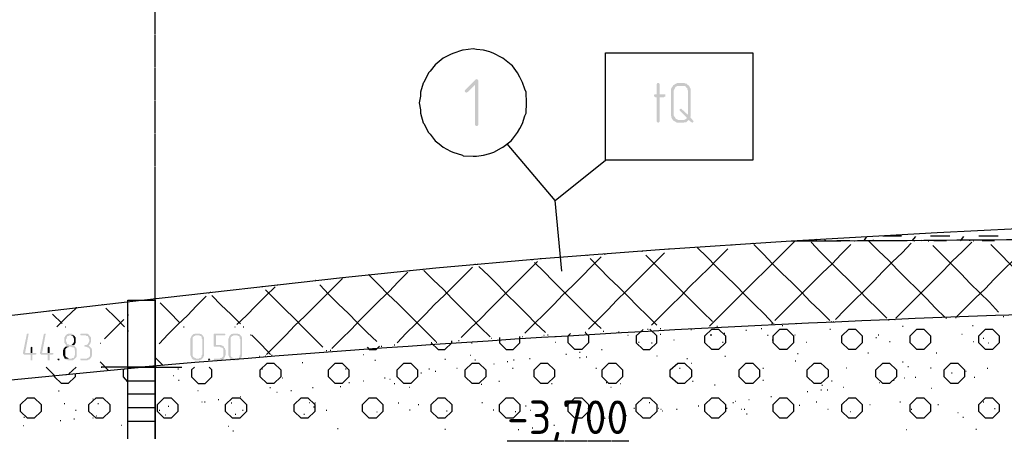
# Model space of a CAD drawing. Header units: millimetres. Extents: x -93479 to 1057970, y -66333 to 172656.
# Tile 80 of 145: x 167926 to 175268, y 50058 to 53126. Entities that reach past the tile are written whole.
import ezdxf

# ---------------------------------------------------------------- set-up
doc = ezdxf.new("R2010")
doc.units = ezdxf.units.MM
doc.linetypes.add('01 Штриховая _4 мм_', pattern=[6, 3.5, -2.5])
doc.layers.add('G-ANNO-DIMS-1', color=7, linetype='Continuous', lineweight=18)
doc.layers.add('PDF _Геометрия', color=7, linetype='Continuous')
doc.layers.add('PDF _Сплошная заливка', color=7, linetype='Continuous')
doc.styles.add('ISOCPEUR', font='GOST_Common.ttf', dxfattribs={"height": 450})

# ---------------------------------------------------------------- blocks, each defined once
blk = doc.blocks.new('геология2')
at = {"layer": 'PDF _Сплошная заливка', "transparency": 33554559}
for points in [[(29.3838, -9.4034), (29.3822, -9.4051), (29.3522, -9.4351), (29.3505, -9.4384), (29.3522, -9.4418), (29.3555, -9.4434), (29.3588, -9.4418), (29.3805, -9.4201), (29.3905, -9.4084), (29.3888, -9.4051)], [(29.3905, -9.4084), (29.3805, -9.4201), (29.3805, -9.5368), (29.3822, -9.5401), (29.3855, -9.5418), (29.3888, -9.5401), (29.3905, -9.5368)], [(29.9188, -9.4151), (29.9155, -9.4151), (29.9138, -9.4184), (29.9138, -9.4484), (29.9072, -9.4484), (29.9055, -9.4518), (29.9072, -9.4551), (29.9105, -9.4568), (29.9138, -9.4568), (29.9138, -9.5284), (29.9155, -9.5301), (29.9188, -9.5318), (29.9205, -9.5301), (29.9222, -9.5284), (29.9222, -9.4568), (29.9355, -9.4568), (29.9372, -9.4551), (29.9388, -9.4551), (29.9388, -9.4484), (29.9222, -9.4484), (29.9222, -9.4184), (29.9205, -9.4151)], [(29.9888, -9.4151), (29.9738, -9.4151), (29.9705, -9.4168), (29.9672, -9.4184), (29.9655, -9.4201), (29.9622, -9.4218), (29.9888, -9.4234), (29.9955, -9.4234), (29.9988, -9.4251), (30.0005, -9.4284), (30.0038, -9.4301), (30.0038, -9.4334), (30.0055, -9.4368), (30.0055, -9.5084), (30.0138, -9.5101), (30.0138, -9.4334), (30.0122, -9.4301), (30.0105, -9.4268), (30.0088, -9.4234), (30.0072, -9.4218), (30.0038, -9.4201), (30.0022, -9.4168), (29.9988, -9.4168), (29.9955, -9.4151), (29.9922, -9.4151)], [(29.9622, -9.4218), (29.9605, -9.4251), (29.9588, -9.4268), (29.9572, -9.4301), (29.9555, -9.4334), (29.9555, -9.5101), (29.9572, -9.5134), (29.9572, -9.5168), (29.9588, -9.5201), (29.9605, -9.5218), (29.9622, -9.5251), (29.9805, -9.5234), (29.9772, -9.5234), (29.9738, -9.5218), (29.9705, -9.5201), (29.9688, -9.5184), (29.9672, -9.5151), (29.9655, -9.5134), (29.9638, -9.5101), (29.9638, -9.4368), (29.9655, -9.4334), (29.9672, -9.4301), (29.9688, -9.4268), (29.9722, -9.4251), (29.9738, -9.4234), (29.9888, -9.4234)], [(29.9855, -9.4901), (29.9822, -9.4918), (29.9805, -9.4934), (29.9822, -9.4968), (30.0022, -9.5168), (30.0005, -9.5201), (29.9972, -9.5218), (29.9938, -9.5234), (30.0072, -9.5234), (30.0155, -9.5301), (30.0188, -9.5318), (30.0205, -9.5301), (30.0222, -9.5268), (30.0205, -9.5251), (30.0122, -9.5151), (30.0138, -9.5134), (30.0138, -9.5101), (30.0055, -9.5084), (29.9872, -9.4918)], [(29.9938, -9.5234), (29.9805, -9.5234), (29.9622, -9.5251), (29.9655, -9.5268), (29.9688, -9.5284), (29.9705, -9.5301), (29.9738, -9.5318), (29.9922, -9.5318), (29.9955, -9.5301), (30.0005, -9.5301), (30.0022, -9.5284), (30.0055, -9.5251), (30.0072, -9.5234)], [(28.0688, -10.1501), (28.0672, -10.1501), (28.0655, -10.1518), (28.0538, -10.2084), (28.0555, -10.2101), (28.0572, -10.2118), (28.0772, -10.2118), (28.0772, -10.2284), (28.0822, -10.2284), (28.0822, -10.2251), (28.0822, -10.2118), (28.0905, -10.2118), (28.0938, -10.2101), (28.0938, -10.2068), (28.0605, -10.2068), (28.0705, -10.1534), (28.0705, -10.1501)], [(28.1188, -10.1501), (28.1172, -10.1501), (28.1155, -10.1518), (28.1038, -10.2084), (28.1055, -10.2101), (28.1072, -10.2118), (28.1272, -10.2118), (28.1272, -10.2284), (28.1322, -10.2284), (28.1322, -10.2251), (28.1322, -10.2118), (28.1405, -10.2118), (28.1438, -10.2101), (28.1438, -10.2068), (28.1105, -10.2068), (28.1205, -10.1534), (28.1205, -10.1501)], [(28.1922, -10.1501), (28.1872, -10.1501), (28.1855, -10.1518), (28.1838, -10.1518), (28.1822, -10.1534), (28.1805, -10.1551), (28.1788, -10.1568), (28.1772, -10.1584), (28.1772, -10.1601), (28.1755, -10.1618), (28.1755, -10.1768), (28.1772, -10.1784), (28.1772, -10.1801), (28.1788, -10.1818), (28.1805, -10.1834), (28.1805, -10.1851), (28.1822, -10.1851), (28.1805, -10.1868), (28.1788, -10.1884), (28.1955, -10.1884), (28.1972, -10.1901), (28.2022, -10.1901), (28.2038, -10.1918), (28.2055, -10.1934), (28.2055, -10.1984), (28.2072, -10.2001), (28.2072, -10.2118), (28.2055, -10.2134), (28.2055, -10.2168), (28.2038, -10.2184), (28.2038, -10.2201), (28.2022, -10.2218), (28.1988, -10.2218), (28.1972, -10.2234), (28.1772, -10.2234), (28.1788, -10.2251), (28.1805, -10.2268), (28.1838, -10.2268), (28.1855, -10.2284), (28.2005, -10.2284), (28.2022, -10.2268), (28.2038, -10.2268), (28.2055, -10.2251), (28.2072, -10.2234), (28.2088, -10.2218), (28.2105, -10.2201), (28.2105, -10.2184), (28.2122, -10.2168), (28.2122, -10.1951), (28.2105, -10.1934), (28.2105, -10.1918), (28.2088, -10.1918), (28.2088, -10.1901), (28.2072, -10.1884), (28.2055, -10.1868), (28.2038, -10.1851), (28.2055, -10.1834), (28.1905, -10.1834), (28.1888, -10.1818), (28.1855, -10.1818), (28.1838, -10.1801), (28.1838, -10.1784), (28.1822, -10.1768), (28.1822, -10.1751), (28.1805, -10.1718), (28.1805, -10.1668), (28.1822, -10.1651), (28.1822, -10.1618), (28.1838, -10.1601), (28.1838, -10.1584), (28.1872, -10.1568), (28.1888, -10.1568), (28.1905, -10.1551), (28.2038, -10.1551), (28.2022, -10.1534), (28.2005, -10.1518), (28.1988, -10.1518), (28.1972, -10.1501), (28.1938, -10.1501)], [(28.2038, -10.1551), (28.1922, -10.1551), (28.1955, -10.1551), (28.1972, -10.1568), (28.1988, -10.1568), (28.2005, -10.1584), (28.2022, -10.1601), (28.2022, -10.1618), (28.2038, -10.1651), (28.2038, -10.1751), (28.2022, -10.1768), (28.2022, -10.1784), (28.2005, -10.1801), (28.1988, -10.1818), (28.1972, -10.1834), (28.1922, -10.1834), (28.2055, -10.1834), (28.2055, -10.1818), (28.2072, -10.1801), (28.2088, -10.1768), (28.2088, -10.1618), (28.2072, -10.1601), (28.2072, -10.1584), (28.2055, -10.1568)], [(28.2372, -10.1501), (28.2238, -10.1501), (28.2222, -10.1534), (28.2238, -10.1551), (28.2388, -10.1551), (28.2405, -10.1568), (28.2438, -10.1568), (28.2455, -10.1584), (28.2455, -10.1601), (28.2472, -10.1618), (28.2472, -10.1651), (28.2488, -10.1668), (28.2488, -10.1718), (28.2472, -10.1751), (28.2472, -10.1768), (28.2455, -10.1784), (28.2455, -10.1801), (28.2438, -10.1818), (28.2405, -10.1834), (28.2355, -10.1834), (28.2355, -10.1851), (28.2338, -10.1868), (28.2355, -10.1884), (28.2388, -10.1884), (28.2422, -10.1901), (28.2455, -10.1901), (28.2472, -10.1918), (28.2488, -10.1934), (28.2505, -10.1968), (28.2505, -10.2168), (28.2488, -10.2184), (28.2472, -10.2201), (28.2455, -10.2218), (28.2438, -10.2218), (28.2422, -10.2234), (28.2238, -10.2234), (28.2222, -10.2251), (28.2238, -10.2284), (28.2438, -10.2284), (28.2455, -10.2268), (28.2488, -10.2268), (28.2505, -10.2251), (28.2522, -10.2234), (28.2538, -10.2218), (28.2538, -10.2201), (28.2555, -10.2184), (28.2555, -10.2168), (28.2572, -10.2134), (28.2572, -10.1984), (28.2555, -10.1951), (28.2555, -10.1934), (28.2538, -10.1918), (28.2522, -10.1901), (28.2505, -10.1884), (28.2488, -10.1868), (28.2472, -10.1851), (28.2488, -10.1834), (28.2505, -10.1818), (28.2522, -10.1801), (28.2522, -10.1768), (28.2538, -10.1751), (28.2538, -10.1618), (28.2522, -10.1601), (28.2522, -10.1584), (28.2505, -10.1568), (28.2488, -10.1551), (28.2472, -10.1534), (28.2455, -10.1518), (28.2438, -10.1501), (28.2388, -10.1501)], [(28.5688, -10.1501), (28.5588, -10.1501), (28.5572, -10.1518), (28.5538, -10.1518), (28.5522, -10.1534), (28.5505, -10.1551), (28.5488, -10.1568), (28.5488, -10.1584), (28.5472, -10.1601), (28.5472, -10.1618), (28.5455, -10.1651), (28.5455, -10.2134), (28.5472, -10.2168), (28.5472, -10.2184), (28.5488, -10.2201), (28.5488, -10.2218), (28.5505, -10.2234), (28.5522, -10.2251), (28.5538, -10.2268), (28.5572, -10.2268), (28.5588, -10.2284), (28.5738, -10.2284), (28.5755, -10.2268), (28.5772, -10.2268), (28.5788, -10.2251), (28.5805, -10.2234), (28.5622, -10.2234), (28.5605, -10.2218), (28.5588, -10.2218), (28.5572, -10.2201), (28.5555, -10.2201), (28.5538, -10.2184), (28.5522, -10.2151), (28.5522, -10.1618), (28.5538, -10.1601), (28.5555, -10.1584), (28.5572, -10.1568), (28.5588, -10.1568), (28.5605, -10.1551), (28.5805, -10.1551), (28.5788, -10.1534), (28.5772, -10.1518), (28.5755, -10.1518), (28.5722, -10.1501), (28.5705, -10.1501)], [(28.5805, -10.1551), (28.5688, -10.1551), (28.5705, -10.1551), (28.5738, -10.1568), (28.5755, -10.1568), (28.5772, -10.1584), (28.5788, -10.1601), (28.5788, -10.1651), (28.5805, -10.1668), (28.5805, -10.2118), (28.5788, -10.2134), (28.5788, -10.2168), (28.5772, -10.2184), (28.5772, -10.2201), (28.5755, -10.2218), (28.5722, -10.2218), (28.5705, -10.2234), (28.5622, -10.2234), (28.5805, -10.2234), (28.5822, -10.2218), (28.5838, -10.2201), (28.5838, -10.2184), (28.5855, -10.2151), (28.5855, -10.1618), (28.5838, -10.1601), (28.5838, -10.1584), (28.5822, -10.1568)], [(28.6455, -10.1501), (28.6155, -10.1501), (28.6138, -10.1518), (28.6138, -10.1868), (28.6155, -10.1884), (28.6322, -10.1884), (28.6338, -10.1901), (28.6355, -10.1901), (28.6372, -10.1918), (28.6388, -10.1918), (28.6405, -10.1934), (28.6422, -10.1951), (28.6422, -10.2168), (28.6405, -10.2184), (28.6388, -10.2201), (28.6372, -10.2218), (28.6338, -10.2218), (28.6322, -10.2234), (28.6155, -10.2234), (28.6138, -10.2251), (28.6155, -10.2284), (28.6355, -10.2284), (28.6372, -10.2268), (28.6405, -10.2268), (28.6422, -10.2251), (28.6438, -10.2234), (28.6455, -10.2218), (28.6455, -10.2201), (28.6472, -10.2184), (28.6472, -10.2151), (28.6488, -10.2134), (28.6488, -10.1984), (28.6472, -10.1951), (28.6472, -10.1934), (28.6455, -10.1918), (28.6438, -10.1901), (28.6438, -10.1884), (28.6422, -10.1868), (28.6388, -10.1851), (28.6372, -10.1851), (28.6355, -10.1834), (28.6205, -10.1834), (28.6205, -10.1551), (28.6472, -10.1551), (28.6488, -10.1534), (28.6472, -10.1501)], [(28.6805, -10.1501), (28.6705, -10.1501), (28.6688, -10.1518), (28.6655, -10.1518), (28.6638, -10.1534), (28.6622, -10.1551), (28.6605, -10.1568), (28.6605, -10.1584), (28.6588, -10.1601), (28.6588, -10.1618), (28.6572, -10.1651), (28.6572, -10.2134), (28.6588, -10.2168), (28.6588, -10.2184), (28.6605, -10.2201), (28.6605, -10.2218), (28.6622, -10.2234), (28.6638, -10.2251), (28.6655, -10.2268), (28.6688, -10.2268), (28.6705, -10.2284), (28.6855, -10.2284), (28.6872, -10.2268), (28.6888, -10.2268), (28.6905, -10.2251), (28.6922, -10.2234), (28.6738, -10.2234), (28.6722, -10.2218), (28.6705, -10.2218), (28.6688, -10.2201), (28.6672, -10.2201), (28.6655, -10.2184), (28.6638, -10.2151), (28.6638, -10.1618), (28.6655, -10.1601), (28.6672, -10.1584), (28.6688, -10.1568), (28.6705, -10.1568), (28.6722, -10.1551), (28.6922, -10.1551), (28.6905, -10.1534), (28.6888, -10.1518), (28.6872, -10.1518), (28.6838, -10.1501), (28.6822, -10.1501)], [(28.6922, -10.1551), (28.6805, -10.1551), (28.6822, -10.1551), (28.6855, -10.1568), (28.6872, -10.1568), (28.6888, -10.1584), (28.6905, -10.1601), (28.6905, -10.1651), (28.6922, -10.1668), (28.6922, -10.2118), (28.6905, -10.2134), (28.6905, -10.2168), (28.6888, -10.2184), (28.6888, -10.2201), (28.6872, -10.2218), (28.6838, -10.2218), (28.6822, -10.2234), (28.6738, -10.2234), (28.6922, -10.2234), (28.6938, -10.2218), (28.6955, -10.2201), (28.6955, -10.2184), (28.6972, -10.2151), (28.6972, -10.1618), (28.6955, -10.1601), (28.6955, -10.1584), (28.6938, -10.1568)], [(28.0805, -10.1884), (28.0772, -10.1901), (28.0772, -10.1918), (28.0772, -10.2068), (28.0605, -10.2068), (28.0822, -10.2068), (28.0822, -10.1901)], [(28.1305, -10.1884), (28.1272, -10.1901), (28.1272, -10.1918), (28.1272, -10.2068), (28.1105, -10.2068), (28.1322, -10.2068), (28.1322, -10.1901)], [(28.1788, -10.1884), (28.1772, -10.1901), (28.1755, -10.1918), (28.1738, -10.1934), (28.1738, -10.1951), (28.1722, -10.1984), (28.1722, -10.2001), (28.1722, -10.2134), (28.1738, -10.2168), (28.1738, -10.2184), (28.1755, -10.2201), (28.1755, -10.2218), (28.1772, -10.2234), (28.1888, -10.2234), (28.1872, -10.2218), (28.1855, -10.2218), (28.1838, -10.2201), (28.1822, -10.2201), (28.1805, -10.2184), (28.1788, -10.2151), (28.1788, -10.1951), (28.1805, -10.1934), (28.1822, -10.1918), (28.1838, -10.1901), (28.1872, -10.1901), (28.1888, -10.1884), (28.1955, -10.1884)], [(28.1588, -10.2234), (28.1572, -10.2234), (28.1555, -10.2251), (28.1572, -10.2284), (28.1605, -10.2284), (28.1605, -10.2268), (28.1622, -10.2251), (28.1605, -10.2234)], [(28.6005, -10.2234), (28.5988, -10.2234), (28.5972, -10.2251), (28.5988, -10.2284), (28.6022, -10.2284), (28.6022, -10.2268), (28.6038, -10.2251), (28.6022, -10.2234)]]:
    blk.add_hatch(color=7, dxfattribs=at).paths.add_polyline_path(points)
at = {"layer": 'PDF _Геометрия', "color": 7, "lineweight": 25}
for points in [[(29.5322, -9.4734), (29.5305, -9.4418), (29.5272, -9.4334), (29.5205, -9.4134), (29.5122, -9.3984), (29.5055, -9.3851), (29.4905, -9.3651), (29.4872, -9.3618), (29.4622, -9.3418), (29.4588, -9.3401), (29.4355, -9.3284), (29.4238, -9.3234), (29.4055, -9.3184), (29.3855, -9.3168), (29.3755, -9.3151), (29.3455, -9.3184), (29.3438, -9.3184), (29.3155, -9.3284), (29.3088, -9.3318), (29.2872, -9.3418), (29.2755, -9.3518), (29.2638, -9.3618), (29.2488, -9.3801), (29.2438, -9.3851), (29.2305, -9.4134), (29.2288, -9.4151), (29.2205, -9.4418), (29.2205, -9.4534), (29.2172, -9.4734), (29.2205, -9.4934), (29.2205, -9.5034), (29.2288, -9.5318), (29.2305, -9.5334), (29.2438, -9.5601), (29.2488, -9.5651), (29.2638, -9.5851), (29.2755, -9.5934), (29.2872, -9.6034), (29.3088, -9.6151), (29.3155, -9.6184), (29.3438, -9.6268), (29.3455, -9.6284), (29.3755, -9.6301), (29.3855, -9.6301), (29.4055, -9.6268), (29.4238, -9.6218), (29.4355, -9.6184), (29.4588, -9.6051), (29.4622, -9.6034), (29.4872, -9.5851), (29.4905, -9.5801), (29.5055, -9.5601), (29.5122, -9.5484), (29.5205, -9.5334), (29.5272, -9.5118), (29.5305, -9.5034)], [(29.7638, -9.4834), (29.7638, -9.3268), (30.1955, -9.3268), (30.1955, -9.6418), (29.7638, -9.6418)], [(30.0555, -10.1768), (30.0555, -10.1568), (30.0755, -10.1368), (30.0955, -10.1368), (30.1155, -10.1568), (30.1155, -10.1768), (30.0955, -10.1968), (30.0755, -10.1968)], [(30.2555, -10.1768), (30.2555, -10.1568), (30.2755, -10.1368), (30.2955, -10.1368), (30.3155, -10.1568), (30.3155, -10.1768), (30.2955, -10.1968), (30.2755, -10.1968)], [(30.4572, -10.1768), (30.4572, -10.1568), (30.4772, -10.1368), (30.4972, -10.1368), (30.5172, -10.1568), (30.5172, -10.1768), (30.4972, -10.1968), (30.4772, -10.1968)], [(30.6572, -10.1768), (30.6572, -10.1568), (30.6772, -10.1368), (30.6972, -10.1368), (30.7172, -10.1568), (30.7172, -10.1768), (30.6972, -10.1968), (30.6772, -10.1968)], [(30.8588, -10.1768), (30.8588, -10.1568), (30.8788, -10.1368), (30.8988, -10.1368), (30.9188, -10.1568), (30.9188, -10.1768), (30.8988, -10.1968), (30.8788, -10.1968)], [(28.7505, -10.2768), (28.7505, -10.2568), (28.7705, -10.2368), (28.7905, -10.2368), (28.8105, -10.2568), (28.8105, -10.2768), (28.7905, -10.2968), (28.7705, -10.2968)], [(28.9505, -10.2768), (28.9505, -10.2568), (28.9705, -10.2368), (28.9905, -10.2368), (29.0105, -10.2568), (29.0105, -10.2768), (28.9905, -10.2968), (28.9705, -10.2968)], [(29.1522, -10.2768), (29.1522, -10.2568), (29.1722, -10.2368), (29.1922, -10.2368), (29.2122, -10.2568), (29.2122, -10.2768), (29.1922, -10.2968), (29.1722, -10.2968)], [(29.3522, -10.2768), (29.3522, -10.2568), (29.3722, -10.2368), (29.3922, -10.2368), (29.4122, -10.2568), (29.4122, -10.2768), (29.3922, -10.2968), (29.3722, -10.2968)], [(29.5538, -10.2768), (29.5538, -10.2568), (29.5738, -10.2368), (29.5938, -10.2368), (29.6138, -10.2568), (29.6138, -10.2768), (29.5938, -10.2968), (29.5738, -10.2968)], [(29.7538, -10.2768), (29.7538, -10.2568), (29.7738, -10.2368), (29.7938, -10.2368), (29.8138, -10.2568), (29.8138, -10.2768), (29.7938, -10.2968), (29.7738, -10.2968)], [(29.9538, -10.2768), (29.9538, -10.2568), (29.9755, -10.2368), (29.9955, -10.2368), (30.0155, -10.2568), (30.0155, -10.2768), (29.9955, -10.2968), (29.9755, -10.2968)], [(30.1555, -10.2768), (30.1555, -10.2568), (30.1755, -10.2368), (30.1955, -10.2368), (30.2155, -10.2568), (30.2155, -10.2768), (30.1955, -10.2968), (30.1755, -10.2968)], [(30.3555, -10.2768), (30.3555, -10.2568), (30.3755, -10.2368), (30.3955, -10.2368), (30.4172, -10.2568), (30.4172, -10.2768), (30.3955, -10.2968), (30.3755, -10.2968)], [(30.5572, -10.2768), (30.5572, -10.2568), (30.5772, -10.2368), (30.5972, -10.2368), (30.6172, -10.2568), (30.6172, -10.2768), (30.5972, -10.2968), (30.5772, -10.2968)], [(30.7572, -10.2768), (30.7572, -10.2568), (30.7772, -10.2368), (30.7972, -10.2368), (30.8172, -10.2568), (30.8172, -10.2768), (30.7972, -10.2968), (30.7772, -10.2968)], [(28.0472, -10.3784), (28.0472, -10.3584), (28.0672, -10.3384), (28.0872, -10.3384), (28.1072, -10.3584), (28.1072, -10.3784), (28.0872, -10.3984), (28.0672, -10.3984)], [(28.2472, -10.3784), (28.2472, -10.3584), (28.2688, -10.3384), (28.2888, -10.3384), (28.3088, -10.3584), (28.3088, -10.3784), (28.2888, -10.3984), (28.2688, -10.3984)], [(28.4488, -10.3784), (28.4488, -10.3584), (28.4688, -10.3384), (28.4888, -10.3384), (28.5088, -10.3584), (28.5088, -10.3784), (28.4888, -10.3984), (28.4688, -10.3984)], [(28.6488, -10.3784), (28.6488, -10.3584), (28.6688, -10.3384), (28.6905, -10.3384), (28.7105, -10.3584), (28.7105, -10.3784), (28.6905, -10.3984), (28.6688, -10.3984)], [(28.8505, -10.3784), (28.8505, -10.3584), (28.8705, -10.3384), (28.8905, -10.3384), (28.9105, -10.3584), (28.9105, -10.3784), (28.8905, -10.3984), (28.8705, -10.3984)], [(29.0505, -10.3784), (29.0505, -10.3584), (29.0705, -10.3384), (29.0905, -10.3384), (29.1105, -10.3584), (29.1105, -10.3784), (29.0905, -10.3984), (29.0705, -10.3984)], [(29.2522, -10.3784), (29.2522, -10.3584), (29.2722, -10.3384), (29.2922, -10.3384), (29.3122, -10.3584), (29.3122, -10.3784), (29.2922, -10.3984), (29.2722, -10.3984)], [(29.4522, -10.3784), (29.4522, -10.3584), (29.4722, -10.3384), (29.4922, -10.3384), (29.5122, -10.3584), (29.5122, -10.3784), (29.4922, -10.3984), (29.4722, -10.3984)], [(29.6538, -10.3784), (29.6538, -10.3584), (29.6738, -10.3384), (29.6938, -10.3384), (29.7138, -10.3584), (29.7138, -10.3784), (29.6938, -10.3984), (29.6738, -10.3984)], [(29.8538, -10.3784), (29.8538, -10.3584), (29.8738, -10.3384), (29.8938, -10.3384), (29.9138, -10.3584), (29.9138, -10.3784), (29.8938, -10.3984), (29.8738, -10.3984)], [(30.0555, -10.3784), (30.0555, -10.3584), (30.0755, -10.3384), (30.0955, -10.3384), (30.1155, -10.3584), (30.1155, -10.3784), (30.0955, -10.3984), (30.0755, -10.3984)], [(30.2555, -10.3784), (30.2555, -10.3584), (30.2755, -10.3384), (30.2955, -10.3384), (30.3155, -10.3584), (30.3155, -10.3784), (30.2955, -10.3984), (30.2755, -10.3984)], [(30.4572, -10.3784), (30.4572, -10.3584), (30.4772, -10.3384), (30.4972, -10.3384), (30.5172, -10.3584), (30.5172, -10.3784), (30.4972, -10.3984), (30.4772, -10.3984)], [(30.6572, -10.3784), (30.6572, -10.3584), (30.6772, -10.3384), (30.6972, -10.3384), (30.7172, -10.3584), (30.7172, -10.3784), (30.6972, -10.3984), (30.6772, -10.3984)], [(30.8588, -10.3784), (30.8588, -10.3584), (30.8788, -10.3384), (30.8988, -10.3384), (30.9188, -10.3584), (30.9188, -10.3784), (30.8988, -10.3984), (30.8788, -10.3984)]]:
    blk.add_lwpolyline(points, close=True, dxfattribs=at)
for points in [[(29.6155, -9.7601), (29.4755, -9.5934)], [(29.6355, -9.9668), (29.6155, -9.7601), (29.7638, -9.6418)], [(27.6155, -10.1434), (28.4022, -10.0518), (28.9922, -9.9851), (29.2655, -9.9568), (29.5755, -9.9301), (29.9222, -9.9034), (30.3088, -9.8784), (30.7372, -9.8534), (31.2105, -9.8301), (31.7288, -9.8084), (32.2955, -9.7884), (33.4172, -9.7568)], [(30.3305, -9.8768), (30.3388, -9.8768)], [(30.3622, -9.8784), (30.3638, -9.8784)], [(30.3805, -9.8784), (30.3838, -9.8734)], [(30.4072, -9.8784), (30.4088, -9.8751)], [(30.4422, -9.8768), (30.4805, -9.8768)], [(30.4622, -9.8784), (30.4622, -9.8768)], [(30.4938, -9.8784), (30.4955, -9.8784)], [(30.5222, -9.8784), (30.5305, -9.8651)], [(30.5355, -9.8784), (30.5372, -9.8784)], [(30.7605, -10.1034), (30.7322, -10.0751), (30.7055, -10.0468), (30.6772, -10.0184), (30.6488, -9.9918), (30.6205, -9.9634), (30.5938, -9.9351), (30.5655, -9.9084), (30.5372, -9.8801)], [(30.5488, -9.8784), (30.5505, -9.8751)], [(30.5772, -9.8634), (30.6322, -9.8634)], [(30.5855, -9.8768), (30.6222, -9.8768)], [(30.6038, -9.8784), (30.6038, -9.8768)], [(30.6638, -9.8784), (30.6738, -9.8651)], [(30.6688, -9.8784), (30.6705, -9.8784)], [(30.6905, -9.8784), (30.6922, -9.8751)], [(30.7105, -9.8784), (30.7122, -9.8784)], [(30.7172, -9.8634), (30.7738, -9.8634)], [(30.7272, -9.8768), (30.7638, -9.8768)], [(30.7455, -9.8784), (30.7455, -9.8768)], [(30.7922, -10.1018), (30.8205, -10.0734), (30.8488, -10.0451), (30.8772, -10.0184), (30.9038, -9.9901), (30.9322, -9.9618), (30.9605, -9.9351), (30.9872, -9.9068), (31.0155, -9.8784)], [(30.8055, -9.8784), (30.8155, -9.8651)], [(30.8322, -9.8784), (30.8338, -9.8751)], [(30.8422, -9.8784), (30.8438, -9.8784)], [(30.8588, -9.8634), (30.9155, -9.8634)], [(30.8688, -9.8768), (30.9055, -9.8768)], [(30.8838, -9.8768), (30.8855, -9.8768)], [(30.8872, -9.8768), (30.8888, -9.8768)], [(29.8705, -9.9084), (29.8722, -9.9084)], [(29.8988, -10.1251), (29.9272, -10.0968), (29.9555, -10.0684), (29.9838, -10.0418), (30.0105, -10.0134), (30.0388, -9.9851), (30.0672, -9.9584), (30.0938, -9.9301), (30.1222, -9.9018)], [(29.9488, -9.9018), (29.9505, -9.9018)], [(30.0322, -9.8968), (30.0338, -9.8968)], [(30.2555, -10.1201), (30.2288, -10.0918), (30.2005, -10.0651), (30.1722, -10.0368), (30.1455, -10.0084), (30.1172, -9.9818), (30.0888, -9.9534), (30.0605, -9.9251), (30.0338, -9.8984)], [(30.1338, -9.8901), (30.1355, -9.8901)], [(30.1955, -9.8851), (30.1972, -9.8851)], [(30.4222, -10.1118), (30.3938, -10.0834), (30.3655, -10.0568), (30.3388, -10.0284), (30.3105, -10.0001), (30.2822, -9.9734), (30.2538, -9.9451), (30.2272, -9.9168), (30.1988, -9.8884)], [(30.2605, -10.1118), (30.2888, -10.0834), (30.3172, -10.0551), (30.3438, -10.0284), (30.3722, -10.0001), (30.4005, -9.9718), (30.4288, -9.9451), (30.4555, -9.9168), (30.4838, -9.8884)], [(30.5888, -10.1051), (30.5605, -10.0768), (30.5338, -10.0501), (30.5055, -10.0218), (30.4772, -9.9934), (30.4505, -9.9668), (30.4222, -9.9384), (30.3938, -9.9101), (30.3672, -9.8818)], [(30.4388, -10.1084), (30.4655, -10.0801), (30.4938, -10.0518), (30.5222, -10.0251), (30.5505, -9.9968), (30.5772, -9.9684), (30.6055, -9.9401), (30.6338, -9.9134), (30.6605, -9.8851)], [(30.6155, -10.1051), (30.6438, -10.0768), (30.6722, -10.0484), (30.6988, -10.0218), (30.7272, -9.9934), (30.7555, -9.9651), (30.7822, -9.9368), (30.8105, -9.9101), (30.8388, -9.8818)], [(30.9172, -10.0868), (30.8905, -10.0584), (30.8622, -10.0301), (30.8338, -10.0034), (30.8072, -9.9751), (30.7788, -9.9468), (30.7505, -9.9184), (30.7238, -9.8918)], [(31.0888, -10.0834), (31.0622, -10.0551), (31.0338, -10.0284), (31.0055, -10.0001), (30.9772, -9.9718), (30.9505, -9.9451), (30.9222, -9.9168), (30.8938, -9.8884)], [(29.3405, -10.1618), (29.3688, -10.1334), (29.3972, -10.1068), (29.4238, -10.0784), (29.4522, -10.0501), (29.4805, -10.0218), (29.5072, -9.9951), (29.5355, -9.9668), (29.5638, -9.9384)], [(29.5272, -10.1484), (29.5555, -10.1201), (29.5838, -10.0934), (29.6122, -10.0651), (29.6388, -10.0368), (29.6672, -10.0101), (29.6955, -9.9818), (29.7222, -9.9534), (29.7505, -9.9251)], [(29.5472, -9.9334), (29.5488, -9.9334)], [(29.5722, -9.9301), (29.5738, -9.9301)], [(29.7088, -9.9201), (29.7105, -9.9201)], [(29.7138, -10.1368), (29.7422, -10.1084), (29.7705, -10.0801), (29.7972, -10.0518), (29.8255, -10.0251), (29.8538, -9.9968), (29.8822, -9.9684), (29.9088, -9.9418), (29.9372, -9.9134)], [(29.9138, -10.1251), (29.8855, -10.0968), (29.8572, -10.0701), (29.8305, -10.0418), (29.8022, -10.0134), (29.7738, -9.9868), (29.7455, -9.9584), (29.7188, -9.9301)], [(29.7605, -9.9168), (29.7622, -9.9168)], [(30.0772, -10.1151), (30.0488, -10.0868), (30.0222, -10.0601), (29.9938, -10.0318), (29.9655, -10.0034), (29.9388, -9.9768), (29.9105, -9.9484), (29.8822, -9.9201)], [(29.1522, -10.1768), (29.1788, -10.1484), (29.2072, -10.1218), (29.2355, -10.0934), (29.2622, -10.0651), (29.2905, -10.0384), (29.3188, -10.0101), (29.3472, -9.9818), (29.3738, -9.9551)], [(29.1888, -9.9651), (29.1905, -9.9651)], [(29.2272, -9.9618), (29.2288, -9.9618)], [(29.4255, -10.1601), (29.3972, -10.1318), (29.3705, -10.1051), (29.3422, -10.0768), (29.3138, -10.0484), (29.2872, -10.0201), (29.2588, -9.9934), (29.2305, -9.9651)], [(29.3805, -9.9468), (29.3822, -9.9468)], [(29.3872, -9.9468), (29.3888, -9.9468)], [(29.5872, -10.1468), (29.5588, -10.1201), (29.5322, -10.0918), (29.5038, -10.0634), (29.4755, -10.0368), (29.4488, -10.0084), (29.4205, -9.9801), (29.3922, -9.9534)], [(29.7505, -10.1351), (29.7222, -10.1084), (29.6938, -10.0801), (29.6655, -10.0518), (29.6388, -10.0251), (29.6105, -9.9968), (29.5822, -9.9684), (29.5555, -9.9418)], [(28.7688, -10.2118), (28.7972, -10.1834), (28.8255, -10.1551), (28.8522, -10.1268), (28.8805, -10.1001), (28.9088, -10.0718), (28.9372, -10.0434), (28.9638, -10.0168), (28.9922, -9.9884)], [(28.9122, -9.9934), (28.9138, -9.9934)], [(28.9605, -10.1934), (28.9888, -10.1651), (29.0172, -10.1384), (29.0438, -10.1101), (29.0722, -10.0818), (29.1005, -10.0534), (29.1288, -10.0268), (29.1555, -9.9984), (29.1838, -9.9701)], [(28.9955, -9.9851), (28.9972, -9.9851)], [(29.0688, -9.9768), (29.0705, -9.9768)], [(29.2655, -10.1734), (29.2372, -10.1451), (29.2105, -10.1184), (29.1822, -10.0901), (29.1538, -10.0618), (29.1255, -10.0351), (29.0988, -10.0068), (29.0705, -9.9784)], [(28.6822, -10.1234), (28.7105, -10.0968), (28.7372, -10.0684), (28.7655, -10.0401), (28.7938, -10.0134)], [(28.7555, -10.0118), (28.7572, -10.0118)], [(28.9338, -10.1901), (28.9055, -10.1618), (28.8772, -10.1334), (28.8505, -10.1051), (28.8222, -10.0784), (28.7938, -10.0501), (28.7655, -10.0218)], [(28.8005, -10.0068), (28.8022, -10.0068)], [(29.0922, -10.1734), (29.0638, -10.1468), (29.0355, -10.1184), (29.0088, -10.0901), (28.9805, -10.0634), (28.9522, -10.0351), (28.9255, -10.0068)], [(28.3638, -20.0901), (28.3622, -20.0901), (28.3622, -21.8618), (28.4422, -21.8618), (28.4422, -20.0901), (28.3622, -20.0901), (28.3622, -15.0518), (28.3622, -10.0518), (28.4422, -10.0518), (28.4422, -10.245)], [(28.4422, -10.0518), (28.4422, -15.0518), (28.4422, -20.0901), (28.4438, -20.0901)], [(28.4438, -10.0468), (28.4455, -10.0468)], [(28.4538, -10.1801), (28.4805, -10.1518), (28.5088, -10.1234), (28.5372, -10.0968), (28.5638, -10.0684), (28.5922, -10.0401)], [(28.5988, -10.0301), (28.6005, -10.0301)], [(28.6038, -10.0284), (28.6055, -10.0284)], [(28.6922, -10.1218), (28.6638, -10.0934), (28.6355, -10.0668), (28.6088, -10.0384)], [(28.1538, -10.1301), (28.1822, -10.1018), (28.2105, -10.0751)], [(28.2105, -10.0734), (28.2122, -10.0734)], [(28.2872, -10.0651), (28.2888, -10.0651)], [(28.3522, -10.1301), (28.3255, -10.1034), (28.2972, -10.0751)], [(28.5122, -10.1168), (28.4855, -10.0884), (28.4572, -10.0601)], [(28.1305, -10.0834), (28.1322, -10.0834)], [(28.1688, -10.1201), (28.1405, -10.0934)], [(28.2938, -10.1651), (28.3222, -10.1368), (28.3505, -10.1084)], [(28.3622, -10.0951), (28.3638, -10.0951)], [(30.5938, -10.1101), (30.5955, -10.1101)], [(30.6122, -10.1084), (30.6138, -10.1084)], [(30.7622, -10.1051), (30.7638, -10.1051)], [(30.7905, -10.1034), (30.7922, -10.1034)], [(30.9305, -10.1001), (30.9322, -10.1001)], [(28.1788, -10.1301), (28.1805, -10.1301)], [(28.5255, -10.1301), (28.5272, -10.1301)], [(28.6755, -10.1301), (28.6772, -10.1301)], [(28.7005, -10.1301), (28.7022, -10.1301)], [(29.8738, -10.1384), (29.8538, -10.1568), (29.8538, -10.1768), (29.8738, -10.1968), (29.8938, -10.1968), (29.9138, -10.1768), (29.9138, -10.1568), (29.8938, -10.1368)], [(29.8872, -10.1368), (29.8888, -10.1368)], [(29.9238, -10.1351), (29.9255, -10.1351)], [(30.0138, -10.1384), (30.0155, -10.1384)], [(30.0905, -10.1284), (30.0922, -10.1284)], [(30.1755, -10.1401), (30.1772, -10.1401)], [(30.2205, -10.1351), (30.2222, -10.1351)], [(30.2505, -10.1218), (30.2522, -10.1218)], [(30.2572, -10.1218), (30.2588, -10.1218)], [(30.2822, -10.1268), (30.2838, -10.1268)], [(30.3238, -10.1201), (30.3255, -10.1201)], [(30.4222, -10.1368), (30.4238, -10.1368)], [(30.4255, -10.1151), (30.4272, -10.1151)], [(30.4322, -10.1151), (30.4338, -10.1151)], [(30.6355, -10.1284), (30.6372, -10.1284)], [(30.8405, -10.1268), (30.8422, -10.1268)], [(28.3622, -10.1418), (28.3638, -10.1418)], [(28.7222, -10.1534), (28.7238, -10.1534)], [(28.7805, -10.2118), (28.7538, -10.1834), (28.7255, -10.1551)], [(29.4288, -10.1634), (29.4305, -10.1634)], [(29.4522, -10.1618), (29.4522, -10.1768), (29.4722, -10.1968), (29.4922, -10.1968), (29.5122, -10.1768), (29.5122, -10.1584)], [(29.5188, -10.1584), (29.5205, -10.1584)], [(29.5822, -10.1551), (29.5838, -10.1551)], [(29.5938, -10.1534), (29.5955, -10.1534)], [(29.6172, -10.1584), (29.6188, -10.1584)], [(29.7055, -10.1468), (29.7038, -10.1468), (29.7138, -10.1568), (29.7138, -10.1768), (29.6938, -10.1968), (29.6738, -10.1968), (29.6538, -10.1768), (29.6538, -10.1568), (29.6605, -10.1501)], [(29.7572, -10.1434), (29.7588, -10.1434)], [(29.8022, -10.1451), (29.8038, -10.1451)], [(29.8288, -10.1551), (29.8305, -10.1551)], [(29.9238, -10.1518), (29.9255, -10.1518)], [(29.9638, -10.1684), (29.9655, -10.1684)], [(30.0705, -10.1534), (30.0722, -10.1534)], [(30.0738, -10.1534), (30.0755, -10.1534)], [(30.1122, -10.1484), (30.1138, -10.1484)], [(30.2388, -10.1551), (30.2405, -10.1551)], [(30.2522, -10.1684), (30.2538, -10.1684)], [(30.3188, -10.1534), (30.3205, -10.1534)], [(30.5572, -10.1618), (30.5588, -10.1618)], [(30.5638, -10.1534), (30.5655, -10.1534)], [(30.8088, -10.1518), (30.8105, -10.1518)], [(30.8722, -10.1634), (30.8738, -10.1634)], [(28.2805, -10.1784), (28.2822, -10.1784)], [(28.4422, -10.1901), (28.4438, -10.1901)], [(28.9555, -10.1984), (28.9572, -10.1984)], [(29.0638, -10.1901), (29.0705, -10.1968), (29.0905, -10.1968), (29.1005, -10.1868)], [(29.1055, -10.1868), (29.1072, -10.1868)], [(29.1438, -10.1834), (29.1455, -10.1834)], [(29.2538, -10.1768), (29.2522, -10.1768), (29.2722, -10.1968), (29.2922, -10.1968), (29.3122, -10.1768), (29.3122, -10.1718)], [(29.2672, -10.1751), (29.2688, -10.1751)], [(29.3322, -10.1701), (29.3338, -10.1701)], [(29.3705, -10.1768), (29.3722, -10.1768)], [(29.6155, -10.1751), (29.6172, -10.1751)], [(29.7522, -10.1968), (29.7538, -10.1968)], [(29.8588, -10.1818), (29.8605, -10.1818)], [(29.8605, -10.1751), (29.8622, -10.1751)], [(29.8988, -10.1768), (29.9005, -10.1768)], [(30.1072, -10.1751), (30.1088, -10.1751)], [(30.3522, -10.1751), (30.3538, -10.1751)], [(30.5972, -10.1734), (30.5988, -10.1734)], [(30.8422, -10.1734), (30.8438, -10.1734)], [(30.8872, -10.1768), (30.8888, -10.1768)], [(28.4655, -10.2434), (28.4422, -10.2201)], [(28.7472, -10.2168), (28.7488, -10.2168)], [(28.7655, -10.2151), (28.7672, -10.2151)], [(28.7838, -10.2134), (28.7855, -10.2134)], [(28.9438, -10.2001), (28.9455, -10.2001)], [(29.0522, -10.2118), (29.0538, -10.2118)], [(29.2922, -10.2251), (29.2938, -10.2251)], [(29.3672, -10.2134), (29.3688, -10.2134)], [(29.3805, -10.2268), (29.3822, -10.2268)], [(29.4938, -10.2268), (29.4955, -10.2268)], [(29.5405, -10.2234), (29.5422, -10.2234)], [(29.6472, -10.2101), (29.6488, -10.2101)], [(29.6872, -10.2051), (29.6888, -10.2051)], [(29.6872, -10.2201), (29.6888, -10.2201)], [(29.7072, -10.2184), (29.7088, -10.2184)], [(29.9138, -10.2151), (29.9155, -10.2151)], [(30.0022, -10.2234), (30.0038, -10.2234)], [(30.1138, -10.2168), (30.1155, -10.2168)], [(30.3272, -10.2084), (30.3288, -10.2084)], [(30.5338, -10.2068), (30.5355, -10.2068)], [(30.7338, -10.2068), (30.7355, -10.2068)], [(27.6155, -10.3251), (28.4022, -10.2484), (28.5205, -10.2484)], [(28.2072, -10.2668), (28.2072, -10.2768), (28.1872, -10.2968), (28.1672, -10.2968), (28.1472, -10.2768), (28.1472, -10.2734), (28.1222, -10.2484)], [(28.1888, -10.2684), (28.2105, -10.2484)], [(28.3055, -10.2584), (28.2805, -10.2334)], [(28.4038, -10.2484), (28.4022, -10.2484), (28.2838, -10.2484), (28.2855, -10.2484)], [(28.3622, -10.2918), (28.3488, -10.2768), (28.3488, -10.2568), (28.3522, -10.2534)], [(28.3622, -10.2484), (28.4422, -10.2484), (28.3622, -10.2484), (28.3638, -10.2484)], [(28.5088, -10.2534), (28.5105, -10.2534)], [(28.5572, -10.2484), (28.5488, -10.2568), (28.5488, -10.2768), (28.5688, -10.2968), (28.5888, -10.2968), (28.6088, -10.2768), (28.6088, -10.2568), (28.6005, -10.2484)], [(28.7555, -10.2534), (28.7572, -10.2534)], [(28.8738, -10.2351), (28.8755, -10.2351)], [(29.0005, -10.2534), (29.0022, -10.2534)], [(29.0872, -10.2284), (29.0888, -10.2284)], [(29.2455, -10.2534), (29.2472, -10.2534)], [(29.3272, -10.2518), (29.3288, -10.2518)], [(29.4355, -10.2384), (29.4372, -10.2384)], [(29.4755, -10.2318), (29.4772, -10.2318)], [(29.4905, -10.2518), (29.4922, -10.2518)], [(29.7355, -10.2518), (29.7372, -10.2518)], [(29.9805, -10.2518), (29.9822, -10.2518)], [(30.0155, -10.2368), (30.0172, -10.2368)], [(30.2255, -10.2518), (30.2272, -10.2518)], [(30.3205, -10.2301), (30.3222, -10.2301)], [(30.4705, -10.2501), (30.4722, -10.2501)], [(30.6355, -10.2334), (30.6372, -10.2334)], [(30.6505, -10.2468), (30.6522, -10.2468)], [(30.7172, -10.2501), (30.7188, -10.2501)], [(30.8838, -10.2518), (30.8855, -10.2518)], [(28.1805, -10.2701), (28.1822, -10.2701)], [(28.4955, -10.2734), (28.4972, -10.2734)], [(28.8155, -10.2801), (28.8172, -10.2801)], [(29.1155, -10.2801), (29.1172, -10.2801)], [(29.1305, -10.2834), (29.1322, -10.2834)], [(29.2222, -10.2651), (29.2238, -10.2651)], [(29.2638, -10.2601), (29.2655, -10.2601)], [(30.6405, -10.2801), (30.6422, -10.2801)], [(30.6722, -10.2784), (30.6738, -10.2784)], [(30.7788, -10.2651), (30.7805, -10.2651)], [(30.8205, -10.2601), (30.8222, -10.2601)], [(30.8455, -10.2784), (30.8472, -10.2784)], [(28.3622, -10.2884), (28.4422, -10.2884)], [(28.5105, -10.2868), (28.5122, -10.2868)], [(28.7788, -10.3084), (28.7805, -10.3084)], [(28.9038, -10.3084), (28.9055, -10.3084)], [(28.9855, -10.3051), (28.9872, -10.3051)], [(29.0105, -10.2934), (29.0122, -10.2934)], [(29.0522, -10.2884), (29.0538, -10.2884)], [(29.1438, -10.2968), (29.1455, -10.2968)], [(29.1872, -10.3068), (29.1888, -10.3068)], [(29.3988, -10.2984), (29.4005, -10.2984)], [(29.4505, -10.2901), (29.4522, -10.2901)], [(29.6055, -10.2968), (29.6072, -10.2968)], [(29.7655, -10.2934), (29.7672, -10.2934)], [(29.7788, -10.3068), (29.7805, -10.3068)], [(29.8072, -10.2968), (29.8088, -10.2968)], [(30.0188, -10.2901), (30.0205, -10.2901)], [(30.0838, -10.3001), (30.0855, -10.3001)], [(30.2255, -10.2868), (30.2272, -10.2868)], [(30.3988, -10.3018), (30.4005, -10.3018)], [(30.4272, -10.2884), (30.4288, -10.2884)], [(30.4605, -10.3068), (30.4622, -10.3068)], [(30.5672, -10.2934), (30.5688, -10.2934)], [(30.6088, -10.2868), (30.6105, -10.2868)], [(30.7188, -10.3101), (30.7205, -10.3101)], [(28.1588, -10.3184), (28.1605, -10.3184)], [(28.2588, -10.3418), (28.2605, -10.3418)], [(28.3622, -10.3268), (28.4422, -10.3268)], [(28.5672, -10.3168), (28.5688, -10.3168)], [(28.6922, -10.3351), (28.6938, -10.3351)], [(28.7988, -10.3218), (28.8005, -10.3218)], [(28.8405, -10.3168), (28.8422, -10.3168)], [(30.2488, -10.3351), (30.2505, -10.3351)], [(30.3555, -10.3201), (30.3572, -10.3201)], [(30.3955, -10.3151), (30.3972, -10.3151)], [(30.4138, -10.3151), (30.4155, -10.3151)], [(28.1755, -10.3551), (28.1772, -10.3551)], [(28.2738, -10.3551), (28.2755, -10.3551)], [(28.3622, -10.3668), (28.4422, -10.3668)], [(28.4805, -10.3634), (28.4822, -10.3634)], [(28.5788, -10.3501), (28.5805, -10.3501)], [(28.5872, -10.3501), (28.5888, -10.3501)], [(28.6272, -10.3434), (28.6288, -10.3434)], [(28.6655, -10.3534), (28.6672, -10.3534)], [(28.8938, -10.3518), (28.8955, -10.3518)], [(28.9072, -10.3651), (28.9088, -10.3651)], [(28.9105, -10.3534), (28.9122, -10.3534)], [(29.1555, -10.3534), (29.1572, -10.3534)], [(29.2138, -10.3584), (29.2155, -10.3584)], [(29.4005, -10.3518), (29.4022, -10.3518)], [(29.5288, -10.3618), (29.5305, -10.3618)], [(29.6472, -10.3518), (29.6488, -10.3518)], [(29.7122, -10.3701), (29.7138, -10.3701)], [(29.8472, -10.3684), (29.8488, -10.3684)], [(29.8922, -10.3518), (29.8938, -10.3518)], [(29.9188, -10.3684), (29.9205, -10.3684)], [(29.9255, -10.3718), (29.9272, -10.3718)], [(29.9722, -10.3718), (29.9738, -10.3718)], [(30.0355, -10.3618), (30.0372, -10.3618)], [(30.1188, -10.3684), (30.1205, -10.3684)], [(30.1372, -10.3518), (30.1388, -10.3518)], [(30.1438, -10.3484), (30.1455, -10.3484)], [(30.1622, -10.3718), (30.1638, -10.3718)], [(30.1705, -10.3718), (30.1722, -10.3718)], [(30.1838, -10.3434), (30.1855, -10.3434)], [(30.3322, -10.3601), (30.3338, -10.3601)], [(30.3822, -10.3501), (30.3838, -10.3501)], [(30.4155, -10.3718), (30.4172, -10.3718)], [(30.5388, -10.3584), (30.5405, -10.3584)], [(30.6272, -10.3501), (30.6288, -10.3501)], [(30.6605, -10.3718), (30.6622, -10.3718)], [(30.7388, -10.3584), (30.7405, -10.3584)], [(30.8722, -10.3501), (30.8738, -10.3501)], [(30.9055, -10.3701), (30.9072, -10.3701)], [(28.0572, -10.3951), (28.0588, -10.3951)], [(28.2038, -10.4001), (28.2055, -10.4001)], [(28.2088, -10.3751), (28.2105, -10.3751)], [(28.2588, -10.3968), (28.2605, -10.3968)], [(28.2688, -10.3918), (28.2705, -10.3918)], [(28.4538, -10.3751), (28.4555, -10.3751)], [(28.4722, -10.3884), (28.4738, -10.3884)], [(28.6772, -10.3868), (28.6788, -10.3868)], [(28.6988, -10.3751), (28.7005, -10.3751)], [(28.8788, -10.3868), (28.8805, -10.3868)], [(28.9438, -10.3751), (28.9455, -10.3751)], [(29.0922, -10.3801), (29.0938, -10.3801)], [(29.1888, -10.3734), (29.1905, -10.3734)], [(29.2972, -10.3768), (29.2988, -10.3768)], [(29.4338, -10.3734), (29.4355, -10.3734)], [(29.4988, -10.3784), (29.5005, -10.3784)], [(29.5422, -10.3751), (29.5438, -10.3751)], [(29.6788, -10.3734), (29.6805, -10.3734)], [(29.7605, -10.3984), (29.7622, -10.3984)], [(29.8238, -10.3901), (29.8255, -10.3901)], [(29.9305, -10.3768), (29.9322, -10.3768)], [(30.1772, -10.3851), (30.1788, -10.3851)], [(30.4822, -10.3784), (30.4838, -10.3784)], [(30.7972, -10.3818), (30.7988, -10.3818)], [(30.8122, -10.3951), (30.8138, -10.3951)], [(28.0555, -10.4201), (28.0572, -10.4201)], [(28.1638, -10.4051), (28.1655, -10.4051)], [(28.3422, -10.4184), (28.3438, -10.4184)], [(28.3622, -10.4068), (28.4422, -10.4068)], [(28.6572, -10.4218), (28.6588, -10.4218)], [(28.9772, -10.4284), (28.9788, -10.4284)], [(29.5488, -10.4268), (29.5505, -10.4268)], [(29.6122, -10.4184), (29.6138, -10.4184)], [(29.7188, -10.4051), (29.7205, -10.4051)], [(28.6705, -10.4351), (28.6722, -10.4351)], [(29.2922, -10.4301), (29.2938, -10.4301)], [(29.5072, -10.4318), (29.5088, -10.4318)], [(30.6455, -10.4318), (30.6472, -10.4318)], [(30.8505, -10.4301), (30.8522, -10.4301)]]:
    blk.add_lwpolyline(points, dxfattribs=at)
blk.add_lwpolyline([(30.0688, -10.1284, -0.002994), (30.3205, -9.8784), (30.3222, -9.8784)], format="xyb", dxfattribs=at)
at = {"layer": 'PDF _Геометрия', "color": 7, "lineweight": 35}
for points in [[(28.4422, -10.0518), (28.4422, -10.1951)], [(28.4422, -10.2934), (28.4422, -10.3918)]]:
    blk.add_lwpolyline(points, dxfattribs=at)
at = {"layer": 'PDF _Геометрия', "color": 7, "lineweight": 25}
for centre, radius, start, end in [((29.5745, 154.3013), 164.1814, 270.256278, 271.341141), ((32.672, -60.186), 50.1197, 89.14807, 94.88706)]:
    blk.add_arc(centre, radius, start, end, dxfattribs=at)

msp = doc.modelspace()

# ---------------------------------------------------------------- linework, layer by layer
at = {"layer": 'PDF _Геометрия', "color": 7, "linetype": '01 Штриховая _4 мм_', "lineweight": 25}
msp.add_lwpolyline([(168936.2, 55229.8), (198237.4, 55229.8), (198237.4, 49984.4), (168936.2, 49984.4)], close=True, dxfattribs=at)

# ---------------------------------------------------------------- block references
at = {"color": 7, "xscale": 2541.29606099, "yscale": 2541.29606099, "zscale": 2541.29606099}
msp.add_blockref('геология2', (96656.3, 76580.5), dxfattribs=at)

# ---------------------------------------------------------------- texts
at = {"layer": 'G-ANNO-DIMS-1', "color": 7, "insert": (171559.9, 49979.2), "char_height": 250, "width": 1150.283, "attachment_point": 7, "line_spacing_factor": 1.149209, "style": 'ISOCPEUR'}
msp.add_mtext('-3,700', dxfattribs=at)

doc.saveas('drawing.dxf')
